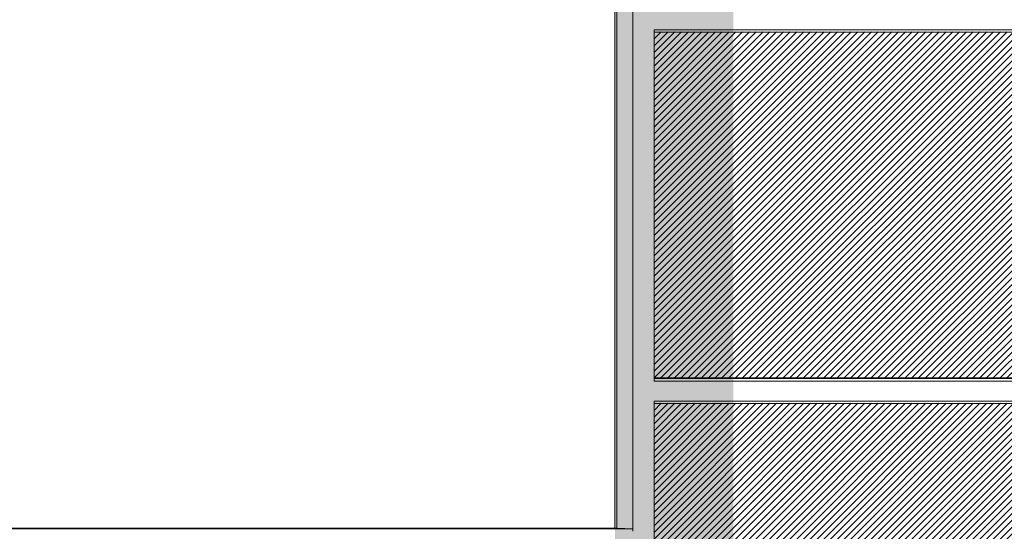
# Model space of a CAD drawing. Header units: millimetres. Extents: x 614675 to 1010864, y -150593 to -87691.
# Tile 43 of 194: x 785989 to 799028, y -121683 to -114906. Entities that reach past the tile are written whole.
import ezdxf

# ---------------------------------------------------------------- set-up
doc = ezdxf.new("R2010")
doc.units = ezdxf.units.MM
doc.header["$LTSCALE"] = 0.05
doc.layers.get('0').update_dxf_attribs({"lineweight": 0})
doc.layers.add('A-20--F1-WALLS', color=5, linetype='Continuous')

msp = doc.modelspace()

# ---------------------------------------------------------------- hatches: boundary and pattern name
at = {"true_color": 0xffffff}
h = msp.add_hatch(color=7, dxfattribs=at)
h.dxf.hatch_style = 1
h.paths.add_polyline_path([(778708.6092327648, -113500.0116455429), (778708.6092327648, -123335.4461807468), (780179.4828426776, -123335.4461807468), (780179.4828426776, -113500.0116455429)])
h.paths.add_polyline_path([(793870.4204488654, -113175.3019425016), (793870.4204488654, -122389.3911891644), (795439.8663410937, -122389.3911891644), (795439.8663410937, -113175.3019425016)])
at = {"lineweight": 0, "true_color": 0x327662}
h = msp.add_hatch(dxfattribs=at)
h.set_pattern_fill('ANSI31', color=117, scale=20, style=0)
h.set_pattern_definition([(45, (807254.8221188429, -208173.3204451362), (-44.90128060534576, 44.90128060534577), [])])
h.paths.add_polyline_path([(794389.6302779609, -115065.475698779), (794389.6302779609, -119649.6820454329), (805377.8208437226, -119649.6820454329), (805377.8208437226, -115065.475698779)])
at = {"lineweight": 0, "true_color": 0x48a43f}
h = msp.add_hatch(dxfattribs=at)
h.set_pattern_fill('ANSI31', color=95, scale=20, style=0)
h.set_pattern_definition([(45, (807254.8221188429, -213093.2908722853), (-44.90128060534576, 44.90128060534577), [])])
h.paths.add_polyline_path([(794389.6302779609, -119985.4461259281), (794389.6302779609, -132051.0799254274), (799276.1121933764, -132051.0799254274), (799276.1121933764, -119985.4461259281)])

# ---------------------------------------------------------------- linework, layer by layer
at = {"layer": 'A-20--F1-WALLS', "lineweight": 5}
for p, q in [((794389.6302779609, -115039.711618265), (805588.1334422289, -115039.711618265)), ((794389.6302779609, -115069.711618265), (805377.8208437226, -115069.711618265)), ((805406.3377690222, -119649.6820454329), (794389.6302779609, -119649.6820454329)), ((805588.1334422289, -119659.6820454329), (794389.6302779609, -119659.6820454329)), ((805588.1334422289, -119691.6820454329), (794389.6302779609, -119691.6820454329)), ((794389.6302779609, -119959.6820454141), (799501.2707469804, -119959.6820454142)), ((794389.6302779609, -119989.6820454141), (799276.1121933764, -119989.6820454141)), ((793898.5215097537, -121640.633449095), (780179.4828426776, -121640.6334490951)), ((794108.6245165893, -121650.6332258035), (780179.4828429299, -121650.6332258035)), ((793898.5215097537, -121640.633449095), (794108.6245165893, -121650.6332258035))]:
    msp.add_line(p, q, dxfattribs=at)
for points in [[(793870.4204488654, -113568.6679336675), (793870.4204488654, -121640.633449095)], [(793898.5215097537, -113539.6693594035), (793898.5215097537, -121640.6334490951)], [(794108.6245165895, -113539.6693594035), (794108.6245165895, -121682.6314088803)], [(794389.6302779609, -115039.711618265), (794389.6302779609, -119691.6820454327)], [(794389.6302779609, -119959.6820454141), (794389.6302779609, -132092.1091156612)]]:
    msp.add_lwpolyline(points, dxfattribs=at)

doc.saveas('drawing.dxf')
